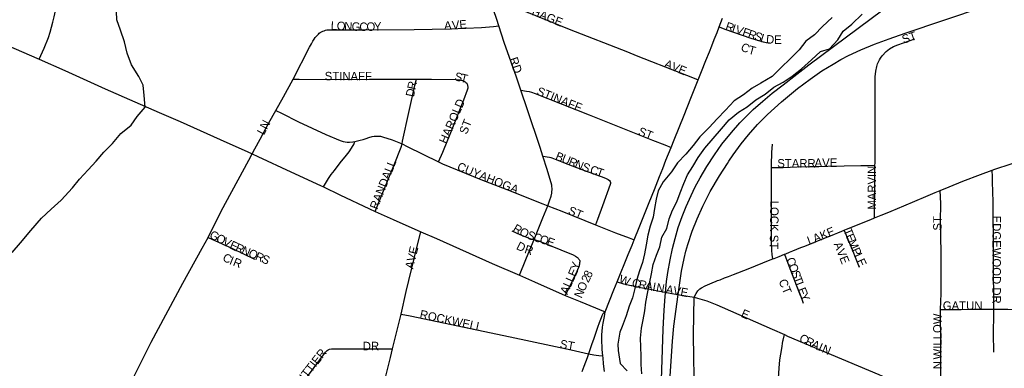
# Model space of a CAD drawing. Header units: feet. Extents: x 2113747 to 2516209, y 960708 to 1356798.
# Tile 68 of 206: x 2279089 to 2284900, y 1152231 to 1154290. Entities that reach past the tile are written whole.
import ezdxf

# ---------------------------------------------------------------- set-up
doc = ezdxf.new("R2010")
doc.units = ezdxf.units.FT
doc.header["$LTSCALE"] = 50
doc.header["$MEASUREMENT"] = 0
doc.linetypes.add('rr2', pattern=[0])
for name, color, linetype in [('0_Xref', 7, 'Continuous'), ('GM_X_City_Street', 251, 'Continuous'), ('GM_X_City_Street_Text', 251, 'Continuous'), ('GM_X_Major_River', 5, 'Continuous'), ('GM_X_Minor_River', 5, 'Continuous'), ('GM_X_Rail_Line', 251, 'rr2'), ('GM_X_State_Route', 1, 'Continuous')]:
    doc.layers.add(name, color=color, linetype=linetype)
doc.styles.add('Styledgn030', font='dgn030.shx')

# ---------------------------------------------------------------- blocks, each defined once
blk = doc.blocks.new('POR')
at = {"layer": 'GM_X_City_Street', "flags": 128}
for points in [[(2279203.4, 1154056.4), (2279233, 1154121.1), (2279258.9, 1154184), (2279268.4, 1154215.3), (2279276.9, 1154245.8), (2279285.5, 1154275.7), (2279292.8, 1154306.2), (2279302.6, 1154352.5), (2279309.9, 1154395.9), (2279315.8, 1154437.8), (2279320.3, 1154476.4), (2279323.2, 1154512.6), (2279324.6, 1154548.2), (2279324, 1154596.7), (2279320.5, 1154645.5), (2279314.5, 1154697.4), (2279305.6, 1154752.3), (2279293.9, 1154806.5), (2279283.6, 1154847.7), (2279269, 1154894.5), (2279247.7, 1154955.4)], [(2281863.6, 1154412.5), (2281890, 1154408.9), (2281908.1, 1154404), (2281934.9, 1154393.6), (2282099, 1154328.4), (2282332, 1154233.7), (2282676.5, 1154098.9), (2282727.6, 1154078.6), (2282989.7, 1153976), (2283060.4, 1153947.4), (2283093.4, 1153934)], [(2281917.9, 1154252.8), (2281904.4, 1154290.5), (2281863.6, 1154412.5)], [(2278712.7, 1154269), (2278963, 1154161.2), (2279203.4, 1154056.4)], [(2280867.5, 1154216.2), (2280877.4, 1154221.2), (2280885.7, 1154224.5), (2280893.4, 1154226.8), (2280901.1, 1154228.9), (2280909.1, 1154230.1), (2280919.7, 1154230.5), (2281119.1, 1154229.8), (2281417.4, 1154232.3), (2281630.4, 1154235.9), (2281813.9, 1154244.3), (2281885.4, 1154249.5), (2281917.9, 1154252.8)], [(2282047.1, 1153873.2), (2282020.6, 1153950.7), (2281949.3, 1154155.6), (2281917.9, 1154252.8)], [(2283217.8, 1154247.1), (2283251.2, 1154234.3), (2283404.2, 1154180.4), (2283463.7, 1154161.8), (2283476.3, 1154158.3), (2283485.9, 1154156.2), (2283495.1, 1154154.8), (2283514.3, 1154153.1)], [(2280703.2, 1153939), (2280800.1, 1154128.2), (2280810.5, 1154147.1), (2280819.6, 1154162), (2280827.3, 1154174.2), (2280833.8, 1154183.6), (2280840.1, 1154191.4), (2280845.9, 1154198.4), (2280852, 1154204.2), (2280857.4, 1154209.1), (2280862.6, 1154213), (2280867.5, 1154216.2)], [(2284136.7, 1153429.7), (2284136.9, 1153441.8), (2284136.9, 1153464.7), (2284137.1, 1153520.4), (2284137.5, 1153661.5), (2284138, 1153787.5), (2284137.3, 1153895.1), (2284138, 1153953.1), (2284140.9, 1153985.3), (2284147, 1154013.4), (2284151.6, 1154028.7), (2284157.1, 1154040.6), (2284163.4, 1154051.7), (2284169.9, 1154062.6), (2284180.1, 1154076.2), (2284203, 1154101.4), (2284223.1, 1154117.3), (2284245.1, 1154130.3), (2284271.7, 1154142), (2284371, 1154175.7)], [(2279203.4, 1154056.4), (2279355.2, 1153988.6), (2279594.4, 1153881.4), (2279912.3, 1153741.1), (2280035.6, 1153687.6), (2280310.9, 1153565.4), (2280432.4, 1153511.2), (2280461.6, 1153498.2)], [(2280601.8, 1153754.2), (2280646.5, 1153834.6), (2280703.2, 1153939)], [(2280703.2, 1153939), (2280739.4, 1153938.8), (2280901.8, 1153936), (2281152.8, 1153937.9), (2281431.2, 1153938.8)], [(2281346.2, 1153557.5), (2281348.5, 1153572.1), (2281351.7, 1153590.3), (2281381.5, 1153723.3), (2281420.6, 1153901.1), (2281431.2, 1153938.8)], [(2281431.2, 1153938.8), (2281519.6, 1153938.6), (2281663.7, 1153936.1), (2281678.9, 1153934.9), (2281686.5, 1153933.8), (2281694.6, 1153932.4), (2281701.7, 1153930.8), (2281708.7, 1153928.5), (2281714.7, 1153925.4), (2281719.2, 1153922.9), (2281722.8, 1153919.6), (2281727.2, 1153914.7), (2281730.2, 1153910.1)], [(2281560, 1153450.4), (2281586.3, 1153507.6), (2281642.5, 1153643.2), (2281711.2, 1153816.4), (2281732.8, 1153874.7), (2281734.1, 1153881), (2281735.1, 1153887.5), (2281735.3, 1153892.9), (2281735, 1153897.9), (2281733.9, 1153903.1), (2281732.3, 1153906.7), (2281730.2, 1153910.1)], [(2282047.1, 1153873.2), (2282080.6, 1153868.4), (2282095.2, 1153866.3), (2282109.5, 1153862.2), (2282130.5, 1153853.3), (2282449.8, 1153726.9), (2282824.5, 1153578.6), (2282896.5, 1153550.5), (2282934.5, 1153535.8)], [(2282177.1, 1153484.5), (2282160.4, 1153535.9), (2282086.4, 1153758.2), (2282047.1, 1153873.2)], [(2280461.6, 1153498.2), (2280476.9, 1153526.4), (2280508.5, 1153584.7), (2280560.3, 1153679.6), (2280601.8, 1153754.2)], [(2280601.8, 1153754.2), (2280634.2, 1153737.5), (2280734.8, 1153686.1), (2280896.1, 1153611.2), (2280980, 1153576.1), (2280998.4, 1153571.2), (2281009.4, 1153568.8), (2281021.6, 1153567.2), (2281035.9, 1153566.5), (2281055, 1153568.8), (2281066.4, 1153570.9)], [(2281066.4, 1153570.9), (2281082.4, 1153573.5), (2281099.6, 1153577.4), (2281116.3, 1153582.7), (2281133.1, 1153588.4), (2281150.2, 1153594.1), (2281168.8, 1153599.5), (2281182, 1153601.6), (2281194.8, 1153602.6), (2281205.8, 1153602.3), (2281218.9, 1153600.9), (2281229.7, 1153598.3), (2281286.6, 1153580.8), (2281346.2, 1153557.5)], [(2280882.8, 1153302.5), (2280899.5, 1153332.3), (2280910.8, 1153352.3), (2280927.9, 1153376.1), (2280946.7, 1153398.7), (2280981.4, 1153443.5), (2281017.8, 1153489.4), (2281033.8, 1153510.3), (2281047.8, 1153530.4), (2281053.9, 1153540.6), (2281060.6, 1153553), (2281066.4, 1153570.9)], [(2281187.3, 1153157), (2281202.1, 1153196.7), (2281246.7, 1153301.8), (2281298.9, 1153431.7), (2281340.3, 1153537.5), (2281346.2, 1153557.5)], [(2281346.2, 1153557.5), (2281375.4, 1153540.8), (2281560, 1153450.4)], [(2283525.9, 1153416.3), (2283526.2, 1153433.1), (2283528.8, 1153506.1), (2283531.2, 1153555.2)], [(2280201.6, 1153003.2), (2280279, 1153158.2), (2280442, 1153459.3), (2280461.6, 1153498.2)], [(2280461.6, 1153498.2), (2280494.6, 1153481.7), (2280688.6, 1153392.2), (2280864.1, 1153311.2), (2280882.8, 1153302.5)], [(2282177.1, 1153484.5), (2282216.9, 1153477.6), (2282223.9, 1153475.8), (2282229.1, 1153474), (2282309.3, 1153443.3), (2282422, 1153399.3), (2282526.5, 1153361.9), (2282550.9, 1153352.5), (2282562.5, 1153346.4), (2282570.1, 1153340.2), (2282573.8, 1153334.9), (2282575.8, 1153328.7), (2282576.1, 1153322.3), (2282574.9, 1153315.9), (2282528.1, 1153190.7), (2282498.7, 1153108.9), (2282488.2, 1153078.6)], [(2282205.4, 1153190.7), (2282216.8, 1153219.4), (2282225.8, 1153247.1), (2282229.7, 1153265.8), (2282230.7, 1153275), (2282231.2, 1153284.4), (2282231, 1153294.7), (2282230.3, 1153303.6), (2282228.8, 1153312.2), (2282202.6, 1153405.9), (2282177.1, 1153484.5)], [(2284829.2, 1153400.7), (2284844.5, 1153406.3), (2284940.6, 1153439.4), (2285003.6, 1153457.9), (2285056.6, 1153474.7), (2285093.5, 1153485.7), (2285142.8, 1153500)], [(2281560, 1153450.4), (2281585, 1153438.2), (2281811.6, 1153346.1), (2281965, 1153286.6), (2282176.3, 1153202.4), (2282205.4, 1153190.7)], [(2283533.8, 1152876.7), (2283530.1, 1152903.3), (2283528.5, 1152927.1), (2283526.8, 1152978.9), (2283526.9, 1153017.8), (2283526.8, 1153089.4), (2283526.5, 1153223.2), (2283525.5, 1153384), (2283525.9, 1153416.3)], [(2283525.9, 1153416.3), (2283555.3, 1153417), (2283594.4, 1153417.8), (2283676.7, 1153420.6), (2283752.6, 1153422.2), (2283806.4, 1153423.7), (2283858.6, 1153425.3), (2283955.1, 1153426.8), (2284052.4, 1153428.4), (2284096.2, 1153429.1), (2284136.7, 1153429.7)], [(2284134.4, 1153119.5), (2284134.6, 1153142), (2284135.9, 1153313.8), (2284136.7, 1153428.7), (2284136.7, 1153429.7)], [(2284522.3, 1153280.9), (2284575, 1153302.6), (2284655.6, 1153335.7), (2284759.4, 1153375.4), (2284829.2, 1153400.7)], [(2284838, 1152581.2), (2284837.2, 1152679.4), (2284836.4, 1152770.9), (2284837.1, 1152842.9), (2284836.6, 1152922.7), (2284835.6, 1153025.6), (2284834.8, 1153126.1), (2284833.5, 1153205.3), (2284831.9, 1153281.9), (2284831.1, 1153323.8), (2284830.2, 1153360.8), (2284829.2, 1153400.7)], [(2280882.8, 1153302.5), (2280978.4, 1153256), (2281154.6, 1153172.9), (2281187.3, 1153157)], [(2284134.4, 1153119.5), (2284173.3, 1153135.2), (2284199.2, 1153145.9), (2284231.9, 1153158.9), (2284306.9, 1153190.7), (2284436.7, 1153245.8), (2284492.1, 1153268.4), (2284522.3, 1153280.9)], [(2284524.4, 1152578.1), (2284526.5, 1152672.6), (2284527.7, 1152775.1), (2284526.5, 1152830.4), (2284526.5, 1152875.5), (2284526.5, 1152942.2), (2284525.9, 1152980.7), (2284524.6, 1153015.4), (2284524, 1153100.9), (2284524.8, 1153201.9), (2284523.4, 1153244.2), (2284522.3, 1153280.9)], [(2282125.5, 1152991.1), (2282177, 1153119.3), (2282205.4, 1153190.7)], [(2282205.4, 1153190.7), (2282288.3, 1153158.7), (2282488.2, 1153078.6)], [(2281187.3, 1153157), (2281294.2, 1153109.5), (2281456.1, 1153037.7)], [(2283955.7, 1153047.4), (2283958.7, 1153048.6), (2283969.6, 1153052.7), (2284072.5, 1153094.4), (2284087, 1153100.6), (2284101.6, 1153106.2), (2284130.1, 1153117.8), (2284134.4, 1153119.5)], [(2282488.2, 1153078.6), (2282604.6, 1153031.9), (2282687, 1153000.9), (2282716.5, 1152989.8)], [(2279251.5, 1151016.7), (2279243.1, 1151027), (2279237.3, 1151038.5), (2279232.4, 1151054.8), (2279230.1, 1151073.4), (2279229.5, 1151101.1), (2279230.7, 1151126.6), (2279235.3, 1151177.6), (2279239.4, 1151197.2), (2279244.4, 1151216), (2279249.9, 1151230.6), (2279258, 1151247.6), (2279328.9, 1151364), (2279391.3, 1151476.9), (2279521.5, 1151726.4), (2279738.6, 1152134.7), (2279866.1, 1152386), (2280051.6, 1152733.3), (2280165.5, 1152940.6), (2280201.6, 1153003.2)], [(2280201.6, 1153003.2), (2280344.7, 1152937.9), (2280475.1, 1152875.5)], [(2281340.6, 1152550.5), (2281370.7, 1152684.6), (2281434.1, 1152952.4), (2281456.1, 1153037.7)], [(2281456.1, 1153037.7), (2281549.1, 1152997.3), (2281877.6, 1152850.5), (2282039, 1152780.4)], [(2281993.6, 1153042.6), (2282041.3, 1153021), (2282099, 1152997.9), (2282111.4, 1152994.2), (2282125.5, 1152991.1)], [(2283603.7, 1152904.7), (2283609.8, 1152907.2), (2283631.8, 1152916.5), (2283651.6, 1152924.9), (2283699.5, 1152944.1), (2283716.6, 1152950.5), (2283742.8, 1152960.9), (2283794.5, 1152981.8), (2283867.9, 1153011.6), (2283917.9, 1153031.8), (2283942.1, 1153041.8), (2283955.7, 1153047.4)], [(2284044.9, 1152825.5), (2284026.1, 1152875.4), (2284004.1, 1152931.7), (2283969.2, 1153014.7), (2283955.7, 1153047.4)], [(2282039, 1152780.4), (2282076.6, 1152873.7), (2282120.4, 1152978.3), (2282125.5, 1152991.1)], [(2282125.5, 1152991.1), (2282137, 1152988.1), (2282150.9, 1152983.5), (2282185.9, 1152969.9), (2282326.2, 1152913.9), (2282341.7, 1152907.3), (2282356, 1152900.3), (2282370.3, 1152892.5), (2282376, 1152888.7), (2282380.9, 1152885), (2282384.3, 1152882.1), (2282387.7, 1152878.1), (2282390.7, 1152873.9), (2282393, 1152869.8), (2282394.1, 1152867), (2282395, 1152863.6), (2282395.4, 1152860.8), (2282395.7, 1152857.5)], [(2283533.8, 1152876.7), (2283541.8, 1152879.8), (2283570.8, 1152891.6), (2283603.7, 1152904.7)], [(2283715.9, 1152614.5), (2283707.9, 1152638.4), (2283692.2, 1152678.6), (2283674.6, 1152722.2), (2283660.6, 1152758.5), (2283629.5, 1152833.8), (2283610, 1152887.5), (2283603.7, 1152904.7)], [(2282309.4, 1152661.2), (2282323.4, 1152690.3), (2282378.5, 1152805), (2282392.4, 1152838.9), (2282393.6, 1152842.8), (2282394.6, 1152847.8), (2282395.3, 1152852.4), (2282395.7, 1152857.5)], [(2283069.1, 1152650.5), (2283082.4, 1152673.6), (2283091.2, 1152688), (2283102.9, 1152699.9), (2283112.4, 1152706.9), (2283133.7, 1152717.6), (2283175.9, 1152735.3), (2283199.7, 1152745.1), (2283208, 1152748.9), (2283222.7, 1152754.4), (2283249.4, 1152765.1), (2283272.4, 1152774.3), (2283302, 1152785.5), (2283387.5, 1152819.2), (2283431.9, 1152836.8), (2283519.2, 1152870.9), (2283533.8, 1152876.7)], [(2282039, 1152780.4), (2282127.7, 1152742.6), (2282309.4, 1152661.2)], [(2282615.5, 1152741.5), (2282653.4, 1152731), (2282697.1, 1152721.1)], [(2282697.1, 1152721.1), (2282701.1, 1152720.1), (2282752.4, 1152709.3), (2282819.7, 1152696.2), (2282836.3, 1152693)], [(2282309.4, 1152661.2), (2282397.6, 1152625), (2282543.6, 1152564.5)], [(2282836.3, 1152693), (2282905.9, 1152679.7), (2282983, 1152665.1), (2283069.1, 1152650.5)], [(2283070.5, 1152015.9), (2283070, 1152187.7), (2283067.9, 1152292.6), (2283065.8, 1152433.2), (2283069.1, 1152650.5)], [(2283069.1, 1152650.5), (2283089.8, 1152645.6), (2283117.7, 1152638.3), (2283144.8, 1152628.8), (2283202.7, 1152606.2), (2283235.5, 1152592.6), (2283530.8, 1152462.3), (2283601.9, 1152430.4)], [(2284838, 1152581.2), (2284863.7, 1152581.2), (2284921.6, 1152579.9), (2284974, 1152577.1), (2285022.5, 1152573.6), (2285065.3, 1152572.2), (2285101, 1152574), (2285110.5, 1152575.3), (2285120.2, 1152577.4), (2285129.2, 1152581.1), (2285138.2, 1152588.8), (2285143, 1152595.9)], [(2281289.9, 1152346.2), (2281305.7, 1152409.9), (2281340.6, 1152550.5)], [(2281340.6, 1152550.5), (2281393.7, 1152541), (2281983.1, 1152417.2), (2282344.7, 1152340.2), (2282446.2, 1152317.6)], [(2284525.9, 1152049.9), (2284525.5, 1152083), (2284524.8, 1152138), (2284525.3, 1152205.6), (2284524.8, 1152243.5), (2284525.1, 1152367.5), (2284524.3, 1152574.2), (2284524.4, 1152578.1)], [(2284524.4, 1152578.1), (2284555.9, 1152578.1), (2284595.8, 1152578.1), (2284644.6, 1152578.7), (2284695.4, 1152580), (2284750, 1152580.6), (2284810.4, 1152581.2), (2284838, 1152581.2)], [(2284838.6, 1152326.4), (2284836.6, 1152437.1), (2284838.3, 1152550.9), (2284838, 1152581.2)], [(2283561.9, 1152021.9), (2283562, 1152028.9), (2283564.5, 1152104), (2283566.8, 1152173), (2283570.7, 1152231.9), (2283575.7, 1152280.6), (2283586.3, 1152348.6), (2283593.6, 1152390.7), (2283594.9, 1152397.1), (2283601.9, 1152430.4)], [(2283601.9, 1152430.4), (2283620.6, 1152422), (2283816.5, 1152337.8), (2284158.6, 1152194.7), (2284195.8, 1152179.8)], [(2280584.6, 1151937), (2280599.9, 1151945.8), (2280604.8, 1151949.6), (2280608.7, 1151953.9), (2280688.6, 1152055.2), (2280793.4, 1152190.1), (2280894.2, 1152327.2), (2280903, 1152335.8), (2280910.3, 1152340.8), (2280918.4, 1152344.1), (2280930.3, 1152346.1), (2281136.2, 1152346), (2281289.9, 1152346.2)], [(2281226.5, 1152090.4), (2281277.2, 1152295.1), (2281289.9, 1152346.2)], [(2282446.2, 1152317.6), (2282477.3, 1152311.5), (2282491.2, 1152309), (2282508, 1152306.6), (2282530.9, 1152304.2)]]:
    blk.add_lwpolyline(points, dxfattribs=at)
at = {"layer": 'GM_X_Major_River', "flags": 128}
for points in [[(2282759.1, 1152467.7), (2282768.7, 1152517.8), (2282778.3, 1152570), (2282783.9, 1152622.1), (2282795.4, 1152682.2), (2282807, 1152732.4), (2282818.6, 1152788.6), (2282828.1, 1152844.7), (2282847.7, 1152898.9), (2282867.3, 1152949.1), (2282878.8, 1153005.3), (2282908.4, 1153057.6), (2282922, 1153113.8), (2282941.6, 1153164), (2282967.2, 1153214.2), (2282986.7, 1153266.5), (2283008.3, 1153322.7), (2283029.9, 1153372.9), (2283061.5, 1153423.2), (2283093, 1153475.6), (2283132.5, 1153531.9), (2283231.6, 1153644.8), (2283277.1, 1153697.3), (2283330.7, 1153743.7), (2283382.5, 1153774.2), (2283434.1, 1153816.6), (2283487.8, 1153849.1), (2283539.4, 1153891.5), (2283595.2, 1153920), (2283648.8, 1153956.4), (2283702.4, 1153998.9), (2283762, 1154053.4), (2283815.6, 1154101.9), (2283867.4, 1154118.3), (2283916.9, 1154170.8), (2283948.5, 1154221.1), (2284000.1, 1154263.5), (2284061.6, 1154322.1)], [(2283883.9, 1154302.7), (2283826.4, 1154250.2), (2283780.8, 1154199.8), (2283729.2, 1154163.3), (2283689.6, 1154111), (2283638, 1154060.5), (2283580.5, 1154006), (2283530.9, 1153953.5), (2283463.3, 1153915), (2283411.6, 1153884.5), (2283359.9, 1153846.1), (2283306.2, 1153809.6), (2283254.7, 1153755.2), (2283205.1, 1153704.7), (2283157.6, 1153652.3), (2283104.1, 1153597.8), (2283064.5, 1153547.4), (2283020.9, 1153495), (2282971.4, 1153444.6), (2282935.8, 1153392.2), (2282886.3, 1153331.8), (2282856.7, 1153279.5), (2282845.1, 1153229.3), (2282835.6, 1153175.2), (2282828, 1153123.1), (2282810.4, 1153070.9), (2282796.8, 1153016.7), (2282787.3, 1152960.5), (2282775.7, 1152906.4), (2282764.1, 1152856.2), (2282746.5, 1152806), (2282730.9, 1152755.8), (2282719.3, 1152701.7), (2282705.8, 1152647.5), (2282686.2, 1152597.3), (2282668.6, 1152541.1), (2282645.1, 1152478.8), (2282630.9, 1152443.9), (2282619.9, 1152374.5), (2282621.9, 1152336.7), (2282632.8, 1152260.4)], [(2282761.2, 1152199.4), (2282756.8, 1152253.4), (2282756.4, 1152303.4), (2282754, 1152357.5), (2282753.6, 1152409.6), (2282759.1, 1152467.7)], [(2282632.8, 1152260.4), (2282674.2, 1152216.6)]]:
    blk.add_lwpolyline(points, dxfattribs=at)
at = {"layer": 'GM_X_Minor_River', "flags": 128}
blk.add_lwpolyline([(2279044.7, 1152915.8), (2279094.3, 1152972.2), (2279155.6, 1153044.8), (2279219, 1153117.4), (2279274.6, 1153169.9), (2279334.1, 1153224.4), (2279401.5, 1153297), (2279443.1, 1153347.4), (2279492.6, 1153403.8), (2279540.1, 1153454.3), (2279585.7, 1153506.7), (2279637.3, 1153559.2), (2279686.8, 1153617.6), (2279746.3, 1153666.1), (2279781.9, 1153718.5), (2279829.4, 1153772.9), (2279824.9, 1153841), (2279818.4, 1153903), (2279792.1, 1153954.9), (2279749.6, 1154022.6), (2279723, 1154092.5), (2279708.6, 1154158.5), (2279684, 1154228.4), (2279663.6, 1154288.3), (2279661.2, 1154338.3)], dxfattribs=at)
at = {"layer": 'GM_X_Rail_Line', "flags": 128}
for points in [[(2282792.2, 1150858.9), (2282802.9, 1150911.8), (2282811, 1150962.3), (2282822.1, 1151031.5), (2282833.9, 1151122.2), (2282850.1, 1151365.2), (2282858.2, 1151606.9), (2282872.9, 1152043), (2282887.6, 1152462.8), (2282893.5, 1152574.1), (2282898.7, 1152654.4), (2282906.8, 1152743.5), (2282914.9, 1152796.5), (2282928.2, 1152871.7), (2282942.2, 1152939.5), (2282957.6, 1152998.4), (2282976, 1153062.5), (2282999.6, 1153127.3), (2283023.2, 1153187), (2283051.9, 1153251.1), (2283075.5, 1153303.4), (2283105, 1153355.7), (2283144.7, 1153422.7), (2283188.9, 1153491.2), (2283233.9, 1153553.8), (2283290.6, 1153623.8), (2283339.9, 1153679.8), (2283370.9, 1153711.5), (2283418, 1153758.6), (2283474.7, 1153809.4), (2283530.7, 1153856.6), (2283594.1, 1153905.2), (2283675.9, 1153967.8), (2283747.3, 1154022.3), (2284328.5, 1154457.7), (2284928.1, 1154910.7), (2285206.6, 1155119.2), (2285308.3, 1155188.4), (2285407, 1155254), (2285514.5, 1155317.3), (2285611.7, 1155369.6), (2285723, 1155424.9), (2285823.2, 1155468.3), (2285917.3, 1155505.8), (2286014.7, 1155541.3), (2286111.9, 1155573.7), (2286227.6, 1155604.6), (2286394.1, 1155642.2), (2286511.9, 1155662.8), (2286612.8, 1155674.6), (2286711.6, 1155684.9), (2286812.5, 1155691.6), (2286922.2, 1155693), (2287028.3, 1155692.3), (2287141.8, 1155686.4), (2287283.9, 1155672.4), (2287431.3, 1155651.8), (2287531.4, 1155631.1), (2287636, 1155607.6), (2287726.7, 1155584.7), (2287818, 1155556.7), (2287924.8, 1155519.2), (2288042, 1155475.2)], [(2283275.1, 1153454.9), (2283299.4, 1153492.6), (2283346.7, 1153556.4), (2283389.6, 1153609.2), (2283444, 1153670.8), (2283503.4, 1153730.2), (2283584.2, 1153805), (2283680.5, 1153883.7), (2283754.7, 1153939.2), (2283822.4, 1153987), (2283890, 1154027.7), (2283936.2, 1154054.7), (2283979.7, 1154077.2), (2284053.9, 1154112.4), (2284133.1, 1154145.4), (2284220.5, 1154176.2), (2284314.6, 1154210.3), (2286392.3, 1154909.9), (2288042, 1155475.2)], [(2282827, 1150859.4), (2282840.7, 1150941.4), (2282851.2, 1151029.4), (2282857.8, 1151096), (2282864.9, 1151204.3), (2282871.5, 1151317.6), (2282882, 1151462.8), (2282894.6, 1151671.8), (2282920.1, 1152066.5), (2282941.4, 1152391.6), (2282950.2, 1152480.2), (2282975.4, 1152667.2), (2282995.2, 1152805.2), (2283011.2, 1152878.9), (2283020.5, 1152922.9), (2283033.2, 1152963), (2283057.9, 1153040.6), (2283087.6, 1153113.7), (2283121.7, 1153189.1), (2283164.6, 1153274.9), (2283219.1, 1153367.8), (2283266.2, 1153441)], [(2283266.2, 1153441), (2283275.1, 1153454.9)]]:
    blk.add_lwpolyline(points, dxfattribs=at)
at = {"layer": 'GM_X_State_Route', "flags": 128}
for points in [[(2282716.5, 1152989.8), (2282745.6, 1153062.9), (2282804.2, 1153210.1), (2282835.5, 1153287.8), (2282865.1, 1153363.3), (2282884.7, 1153411.5), (2282903.3, 1153459.3), (2282934.5, 1153535.8), (2282952, 1153579.5), (2283010.7, 1153726.7), (2283050.3, 1153825.7), (2283093.4, 1153934), (2283113.3, 1153984.1), (2283138.5, 1154047.6), (2283159.3, 1154099.7), (2283173.3, 1154134.8), (2283188.1, 1154172.6), (2283204.9, 1154214.7), (2283217.8, 1154247.1), (2283237.9, 1154298.7)], [(2282543.6, 1152564.5), (2282596.1, 1152693.7), (2282615.5, 1152741.5), (2282631.7, 1152781.1), (2282665.1, 1152863.6), (2282681.2, 1152903.1), (2282692.5, 1152930.5), (2282703.7, 1152957.7), (2282716.5, 1152989.8)], [(2282543.6, 1152564.5), (2282539.4, 1152561.7), (2282535.9, 1152558.7), (2282531.3, 1152553.2), (2282525.3, 1152541.9), (2282520.5, 1152529.6), (2282509.5, 1152500.7), (2282499.4, 1152472.5), (2282489.5, 1152442.3), (2282477.4, 1152406.3), (2282464.1, 1152370.1), (2282446.2, 1152317.6), (2282437.6, 1152294.1), (2282418.5, 1152241.1), (2282406.8, 1152210.3)], [(2282539.7, 1152213.3), (2282535.4, 1152257.6), (2282532, 1152292.3), (2282530.9, 1152304.2), (2282529.4, 1152322.7), (2282527.6, 1152344), (2282526.3, 1152366.6), (2282525.5, 1152381.4), (2282525.1, 1152395.7), (2282525.1, 1152411.7), (2282525.5, 1152430.4), (2282526.4, 1152449.1), (2282529.3, 1152473.8), (2282532.6, 1152497.9), (2282537.9, 1152527), (2282541.9, 1152549.6), (2282543.6, 1152564.5)]]:
    blk.add_lwpolyline(points, dxfattribs=at)
at = {"layer": 'GM_X_City_Street_Text', "char_height": 50, "attachment_point": 7, "line_spacing_factor": 0.8, "style": 'Styledgn030'}
for s, insert, rotation in [('{\\Fdgn000|c0;\\C256;CARTHAGE}', (2281938.3, 1154388.9), 337.49685), ('{\\Fdgn000|c0;\\C256;A}', (2281594.3, 1154230), 1.70525), ('{\\Fdgn000|c0;\\C256;V}', (2281642, 1154231.5), 4.75686), ('{\\Fdgn000|c0;\\C256;E}', (2281686.4, 1154235.2), 5.19464), ('{\\Fdgn000|c0;\\C256;L}', (2280924.3, 1154230), 357.43093), ('{\\Fdgn000|c0;\\C256;O}', (2280959.5, 1154228.4), 357.42026), ('{\\Fdgn000|c0;\\C256;N}', (2281003.4, 1154226.4), 357.42026), ('{\\Fdgn000|c0;\\C256;G}', (2281047.4, 1154224.4), 357.44828), ('{\\Fdgn000|c0;\\C256;C}', (2281093.7, 1154222.4), 359.3288), ('{\\Fdgn000|c0;\\C256;O}', (2281136.6, 1154222), 2.03322), ('{\\Fdgn000|c0;\\C256;Y}', (2281180.8, 1154223.5), 2.21292), ('{\\Fdgn000|c0;\\C256;R}', (2283249.9, 1154230.3), 341.05041), ('{\\Fdgn000|c0;\\C256;I}', (2283287.4, 1154217.5), 341.03993), ('{\\Fdgn000|c0;\\C256;V}', (2283308.2, 1154210.3), 341.03728), ('{\\Fdgn000|c0;\\C256;E}', (2283349.8, 1154196), 341.05551), ('{\\Fdgn000|c0;\\C256;R}', (2283383.1, 1154184.6), 341.02744), ('{\\Fdgn000|c0;\\C256;S}', (2283420.6, 1154171.7), 341.03903), ('{\\Fdgn000|c0;\\C256;I}', (2283455.2, 1154159.8), 342.19771), ('{\\Fdgn000|c0;\\C256;D}', (2283492.4, 1154149.9), 355.54485), ('{\\Fdgn000|c0;\\C256;E}', (2283541.9, 1154146.3), 0.1089), ('{\\Fdgn000|c0;\\C256;ST}', (2284306.1, 1154146.7), 18.43932), ('{\\Fdgn000|c0;\\C256;C}', (2283339.7, 1154109.1), 336.59731), ('{\\Fdgn000|c0;\\C256;T}', (2283385.4, 1154090), 344.6166), ('{\\Fdgn000|c0;\\C256;RD}', (2281978.3, 1154058.8), 288.43496), ('{\\Fdgn000|c0;\\C256;AVE}', (2282888.7, 1154010.5), 337.83803), ('{\\Fdgn000|c0;\\C256;STINAFF}', (2280889.4, 1153930.7), 0.00001), ('{\\Fdgn000|c0;\\C256;S}', (2281653.1, 1153931), 347.66675), ('{\\Fdgn000|c0;\\C256;T}', (2281686.9, 1153923.6), 346.54677), ('{\\Fdgn000|c0;\\C256;D}', (2281415.7, 1153830.7), 79.07154), ('{\\Fdgn000|c0;\\C256;R}', (2281423.9, 1153873), 77.28939), ('{\\Fdgn000|c0;\\C256;STINAFF}', (2282136.4, 1153847.7), 338.00971), ('{\\Fdgn000|c0;\\C256;HAROLD}', (2281608.7, 1153552.2), 66.53914), ('{\\Fdgn000|c0;\\C256;ST}', (2281728.2, 1153608.4), 68.19607), ('{\\Fdgn000|c0;\\C256;LN}', (2280530.5, 1153604.5), 62.10863), ('{\\Fdgn000|c0;\\C256;ST}', (2282734.8, 1153610.1), 338.20864), ('{\\Fdgn000|c0;\\C256;B}', (2282246.3, 1153464.9), 337.70705), ('{\\Fdgn000|c0;\\C256;U}', (2282283, 1153449.9), 337.72582), ('{\\Fdgn000|c0;\\C256;R}', (2282323.7, 1153433.2), 337.70705), ('{\\Fdgn000|c0;\\C256;STARR}', (2283560.2, 1153415.9), 0.00001), ('{\\Fdgn000|c0;\\C256;AVE}', (2283780.2, 1153420.3), 0.00001), ('{\\Fdgn000|c0;\\C256;RANDALL}', (2281199.8, 1153165.2), 68.35194), ('{\\Fdgn000|c0;\\C256;CUYAHOGA}', (2281665.9, 1153403.2), 337.93073), ('{\\Fdgn000|c0;\\C256;N}', (2282360.3, 1153418.1), 337.72582), ('{\\Fdgn000|c0;\\C256;S}', (2282403, 1153400.7), 339.39185), ('{\\Fdgn000|c0;\\C256;C}', (2282450.1, 1153383.4), 340.85431), ('{\\Fdgn000|c0;\\C256;T}', (2282487.6, 1153370.4), 340.90429), ('{\\Fdgn000|c0;\\C256;MARVIN}', (2284143.7, 1153167.8), 90), ('{\\Fdgn000|c0;\\C256;ST}', (2282321, 1153143.7), 336.79953), ('{\\Fdgn000|c0;\\C256;LOCK ST}', (2283517.9, 1153220.9), 269.44904), ('{\\Fdgn000|c0;\\C256;ST}', (2284530.9, 1153044.6), 90), ('{\\Fdgn000|c0;\\C256;EDGEWOOD DR}', (2284829.1, 1153132.6), 270), ('{\\Fdgn000|c0;\\C256;R}', (2281994.8, 1153042.8), 329.68589), ('{\\Fdgn000|c0;\\C256;O}', (2282033.4, 1153020.5), 333.67136), ('{\\Fdgn000|c0;\\C256;E}', (2283864.9, 1153005.2), 22.61061), ('{\\Fdgn000|c0;\\C256;T}', (2283949.6, 1153046.3), 292.18697), ('{\\Fdgn000|c0;\\C256;G}', (2280204.2, 1153003.1), 332.73113), ('{\\Fdgn000|c0;\\C256;O}', (2280243.3, 1152983), 332.73113), ('{\\Fdgn000|c0;\\C256;V}', (2280282.4, 1152962.8), 332.73113), ('{\\Fdgn000|c0;\\C256;S}', (2282079, 1152998.3), 339.08943), ('{\\Fdgn000|c0;\\C256;C}', (2282116.1, 1152984.2), 342.7319), ('{\\Fdgn000|c0;\\C256;O}', (2282153.8, 1152972.5), 342.36692), ('{\\Fdgn000|c0;\\C256;E}', (2282194.9, 1152959.5), 340.67514), ('{\\Fdgn000|c0;\\C256;L}', (2283747.5, 1152958.8), 20.13716), ('{\\Fdgn000|c0;\\C256;A}', (2283782.3, 1152971.6), 21.64427), ('{\\Fdgn000|c0;\\C256;K}', (2283824.3, 1152988.3), 22.56671), ('{\\Fdgn000|c0;\\C256;E}', (2283962.9, 1153013.7), 292.22919), ('{\\Fdgn000|c0;\\C256;E}', (2280323.4, 1152941.7), 334.4409), ('{\\Fdgn000|c0;\\C256;R}', (2280357.3, 1152925.6), 336.33507), ('{\\Fdgn000|c0;\\C256;N}', (2280393.8, 1152909.6), 336.50682), ('{\\Fdgn000|c0;\\C256;D}', (2282016.1, 1152937.1), 333.34698), ('{\\Fdgn000|c0;\\C256;R}', (2282064.6, 1152913.5), 341.47574), ('{\\Fdgn000|c0;\\C256;AVE}', (2283892, 1152965.5), 292.16892), ('{\\Fdgn000|c0;\\C256;M}', (2283976.3, 1152980.9), 292.40061), ('{\\Fdgn000|c0;\\C256;P}', (2283997.2, 1152930.3), 293.98563), ('{\\Fdgn000|c0;\\C256;C}', (2280281.7, 1152868.8), 332.58763), ('{\\Fdgn000|c0;\\C256;I}', (2280322.8, 1152847.8), 337.84384), ('{\\Fdgn000|c0;\\C256;O}', (2280434.1, 1152892), 336.48575), ('{\\Fdgn000|c0;\\C256;R}', (2280474.5, 1152874.5), 336.51004), ('{\\Fdgn000|c0;\\C256;S}', (2280510.8, 1152858.7), 336.50362), ('{\\Fdgn000|c0;\\C256;AVE}', (2281411.1, 1152814.2), 76.42931), ('{\\Fdgn000|c0;\\C256;C}', (2283610.8, 1152874.9), 290.70101), ('{\\Fdgn000|c0;\\C256;L}', (2284011.8, 1152897.5), 294.55552), ('{\\Fdgn000|c0;\\C256;R}', (2280344, 1152839.2), 338.59893), ('{\\Fdgn000|c0;\\C256;Y}', (2282386, 1152808.3), 72.96877), ('{\\Fdgn000|c0;\\C256;O}', (2283624.8, 1152837.9), 290.71592), ('{\\Fdgn000|c0;\\C256;E}', (2284026.5, 1152865.5), 294.59559), ('{\\Fdgn000|c0;\\C256;L}', (2282354, 1152735.8), 65.79774), ('{\\Fdgn000|c0;\\C256;E}', (2282368.5, 1152767.9), 65.81473), ('{\\Fdgn000|c0;\\C256;2}', (2282445.8, 1152733.1), 64.7756), ('{\\Fdgn000|c0;\\C256;8}', (2282458.4, 1152759.9), 62.58318), ('{\\Fdgn000|c0;\\C256;W}', (2282621.6, 1152738.4), 339.7411), ('{\\Fdgn000|c0;\\C256;S}', (2283640.3, 1152796.7), 290.69035), ('{\\Fdgn000|c0;\\C256;T}', (2283652.8, 1152763.7), 290.72596), ('{\\Fdgn000|c0;\\C256;L}', (2282339.6, 1152703.7), 65.79342), ('{\\Fdgn000|c0;\\C256;O}', (2282422.3, 1152681.4), 65.6736), ('{\\Fdgn000|c0;\\C256;C}', (2282698.9, 1152712.3), 348.7717), ('{\\Fdgn000|c0;\\C256;R}', (2282738.8, 1152704.4), 349.63321), ('{\\Fdgn000|c0;\\C256;A}', (2282777.8, 1152697.3), 349.69401), ('{\\Fdgn000|c0;\\C256;I}', (2282821.1, 1152689.4), 349.67561), ('{\\Fdgn000|c0;\\C256;N}', (2282842.8, 1152685.5), 349.69401), ('{\\Fdgn000|c0;\\C256;A}', (2282899.1, 1152675.2), 349.71628), ('{\\Fdgn000|c0;\\C256;V}', (2282942.3, 1152667.4), 349.6932), ('{\\Fdgn000|c0;\\C256;CT}', (2283566.3, 1152745.8), 292.38206), ('{\\Fdgn000|c0;\\C256;L}', (2283665.2, 1152730.8), 290.69035), ('{\\Fdgn000|c0;\\C256;A}', (2282321.6, 1152663.5), 65.81112), ('{\\Fdgn000|c0;\\C256;N}', (2282404.4, 1152641.4), 65.85995), ('{\\Fdgn000|c0;\\C256;E}', (2282985.6, 1152659.5), 349.69318), ('{\\Fdgn000|c0;\\C256;E}', (2283678.2, 1152696.6), 291.7953), ('{\\Fdgn000|c0;\\C256;Y}', (2283691.9, 1152662.5), 293.07542), ('{\\Fdgn000|c0;\\C256;GATUN}', (2284537, 1152575.6), 0.00001), ('{\\Fdgn000|c0;\\C256;ROCKWELL}', (2281446.7, 1152527.3), 347.95839), ('{\\Fdgn000|c0;\\C256;E}', (2283341.8, 1152536.5), 336.81272), ('{\\Fdgn000|c0;\\C256;WILLOW}', (2284530.9, 1152283.4), 90), ('{\\Fdgn000|c0;\\C256;C}', (2283684.7, 1152391.5), 334.24953), ('{\\Fdgn000|c0;\\C256;DR}', (2281113.8, 1152337.9), 0.00001), ('{\\Fdgn000|c0;\\C256;ST}', (2282274.1, 1152351.3), 349.38777), ('{\\Fdgn000|c0;\\C256;R}', (2283720.4, 1152374.3), 334.26941), ('{\\Fdgn000|c0;\\C256;A}', (2283756.1, 1152357), 334.27139), ('{\\Fdgn000|c0;\\C256;I}', (2283797.6, 1152337.1), 335.9695), ('{\\Fdgn000|c0;\\C256;N}', (2283819.8, 1152327.2), 337.7614), ('{\\Fdgn000|c0;\\C256;WHITTIER}', (2280705.8, 1152067.9), 52.12557), ('{\\Fdgn000|c0;\\C256;N}', (2284530.9, 1152226.2), 90)]:
    blk.add_mtext(s, dxfattribs=dict(at, insert=insert, rotation=rotation))

msp = doc.modelspace()

# ---------------------------------------------------------------- block references
at = {"layer": '0_Xref'}
msp.add_blockref('POR', (0, 0), dxfattribs=at)

doc.saveas('drawing.dxf')
